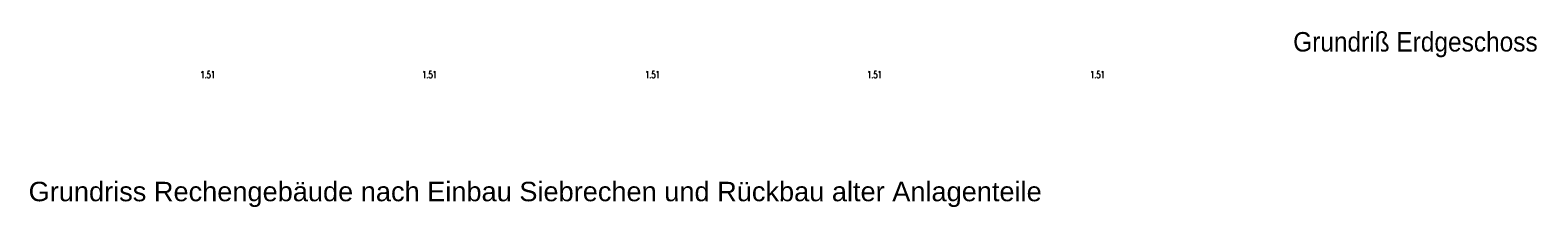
# Model space of a CAD drawing. Header units: metres. Extents: x -5 to 93, y -48 to 79.
# Tile 22 of 91: x 65.79 to 92.93, y 2.97 to 6.18. Entities that reach past the tile are written whole.
import ezdxf
from ezdxf.enums import TextEntityAlignment as Align

# ---------------------------------------------------------------- set-up
doc = ezdxf.new("R2010")
doc.units = ezdxf.units.M
doc.header["$LTSCALE"] = 0.05
doc.layers.add('A_Bemassung', color=7, linetype='Continuous')
doc.layers.add('A_Text', color=5, linetype='Continuous')
doc.layers.add('Beschrifttung', color=7, linetype='Continuous', lineweight=18)
doc.styles.add('Arial', font='arial.ttf', dxfattribs={"width": 0.9})
doc.styles.add('SIMPLEX7', font='SIMPLEXD', dxfattribs={"width": 0.7})
doc.styles.get("Standard").update_dxf_attribs({"font": 'arial.ttf'})

msp = doc.modelspace()

# ---------------------------------------------------------------- texts
at = {"layer": 'A_Bemassung', "style": 'SIMPLEX7', "width": 0.7}
for p in [(68.9828, 5.3707), (72.9758, 5.3707), (76.9885, 5.3707), (80.985, 5.3707), (84.9983, 5.3707)]:
    msp.add_text('1.51', height=0.125, dxfattribs=at).set_placement(p, align=Align.MIDDLE)
at = {"layer": 'A_Text', "style": 'Arial', "width": 0.9}
msp.add_text('Grundriß Erdgeschoss', height=0.35, dxfattribs=at).set_placement((88.5222, 5.7902))
at = {"layer": 'Beschrifttung'}
msp.add_text('Grundriss Rechengebäude nach Einbau Siebrechen und Rückbau alter Anlagenteile', height=0.35, dxfattribs=at).set_placement((65.7593, 3.0926))

doc.saveas('drawing.dxf')
